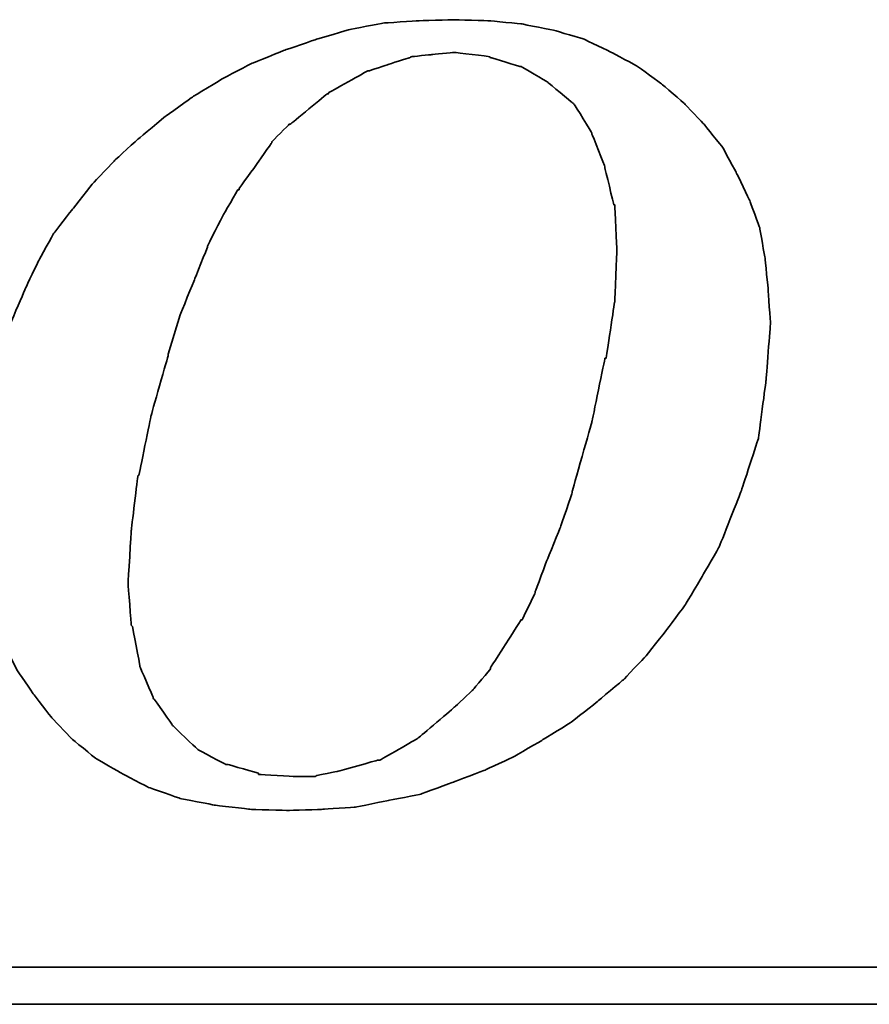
# Model space of a CAD drawing. Extents: x 158 to 713, y 26 to 428.
# Tile 35 of 50: x 680.65 to 683.08, y 88.39 to 91.2. Entities that reach past the tile are written whole.
import ezdxf

# ---------------------------------------------------------------- set-up
doc = ezdxf.new("R2010")
doc.units = 0
doc.header["$MEASUREMENT"] = 0
doc.layers.add('DIM', color=4, linetype='CONTINUOUS')
doc.layers.add('layer 1', color=7, linetype='CONTINUOUS')

# ---------------------------------------------------------------- blocks, each defined once
blk = doc.blocks.new('TBI MOTION logo(完整正式版)')
at = {"layer": 'layer 1', "color": 22, "lineweight": 35}
for points, knots in [([(-11.34375, -6.98375), (-11.34375, -6.98375), (-10.91375, -7.43875), (-10.91375, -7.43875), (-10.91375, -7.43875), (-10.91375, -7.43875), (-10.38625, -7.87125), (-10.38625, -7.87125), (-10.38625, -7.87125), (-10.38625, -7.87125), (-9.81125, -8.20375), (-9.81125, -8.20375), (-9.81125, -8.20375), (-9.81125, -8.20375), (-9.21125, -8.51875), (-9.21125, -8.51875), (-9.21125, -8.51875), (-9.21125, -8.51875), (-8.51625, -8.75875), (-8.51625, -8.75875), (-8.51625, -8.75875), (-8.51625, -8.75875), (-7.77125, -8.90375), (-7.77125, -8.90375), (-7.77125, -8.90375), (-7.77125, -8.90375), (-6.97875, -8.99875), (-6.97875, -8.99875), (-6.97875, -8.99875), (-6.97875, -8.99875), (-6.14125, -9.02375), (-6.14125, -9.02375), (-6.14125, -9.02375), (-6.14125, -9.02375), (-5.37125, -8.99875), (-5.37125, -8.99875), (-5.37125, -8.99875), (-5.37125, -8.99875), (-4.65375, -8.94875), (-4.65375, -8.94875), (-4.65375, -8.94875), (-4.65375, -8.94875), (-3.93375, -8.80625), (-3.93375, -8.80625), (-3.93375, -8.80625), (-3.93375, -8.80625), (-3.21375, -8.66375), (-3.21375, -8.66375), (-3.21375, -8.66375), (-3.21375, -8.66375), (-2.49375, -8.39875), (-2.49375, -8.39875), (-2.49375, -8.39875), (-2.49375, -8.39875), (-1.79875, -8.13375), (-1.79875, -8.13375), (-1.79875, -8.13375), (-1.79875, -8.13375), (-1.17375, -7.84375), (-1.17375, -7.84375), (-1.17375, -7.84375), (-1.17375, -7.84375), (-0.52375, -7.46375), (-0.52375, -7.46375), (-0.52375, -7.46375), (-0.52375, -7.46375), (0.10124, -7.07875), (0.10124, -7.07875), (0.10124, -7.07875), (0.10124, -7.07875), (0.67625, -6.62375), (0.67625, -6.62375), (0.67625, -6.62375), (0.67625, -6.62375), (1.24874, -6.14375), (1.24874, -6.14375), (1.24874, -6.14375), (1.24874, -6.14375), (1.72874, -5.64125), (1.72874, -5.64125), (1.72874, -5.64125), (1.72874, -5.64125), (2.18624, -5.06375), (2.18624, -5.06375), (2.18624, -5.06375), (2.18624, -5.06375), (2.61625, -4.48874), (2.61625, -4.48874), (2.61625, -4.48874), (2.61625, -4.48874), (3.00125, -3.83874), (3.00125, -3.83874), (3.00125, -3.83874), (3.00125, -3.83874), (3.36124, -3.21374), (3.36124, -3.21374), (3.36124, -3.21374), (3.36124, -3.21374), (3.84374, -1.99125), (3.84374, -1.99125), (3.84374, -1.99125), (3.84374, -1.99125), (4.22625, -0.81875), (4.22625, -0.81875), (4.22625, -0.81875), (4.22625, -0.81875), (4.39125, 0.45624), (4.39125, 0.45624), (4.39125, 0.45624), (4.39125, 0.45624), (4.48874, 1.70124), (4.48874, 1.70124), (4.48874, 1.70124), (4.48874, 1.70124), (4.43874, 2.44625), (4.43874, 2.44625), (4.43874, 2.44625), (4.43874, 2.44625), (4.36874, 3.14125), (4.36874, 3.14125), (4.36874, 3.14125), (4.36874, 3.14125), (4.25125, 3.81125), (4.25125, 3.81125), (4.25125, 3.81125), (4.25125, 3.81125), (4.03124, 4.41125), (4.03124, 4.41125), (4.03124, 4.41125), (4.03124, 4.41125), (3.74374, 5.01125), (3.74374, 5.01125), (3.74374, 5.01125), (3.74374, 5.01125), (3.43124, 5.58875), (3.43124, 5.58875), (3.43124, 5.58875), (3.43124, 5.58875), (3.02625, 6.09125), (3.02625, 6.09125), (3.02625, 6.09125), (3.02625, 6.09125), (2.59374, 6.54875), (2.59374, 6.54875), (2.59374, 6.54875), (2.59374, 6.54875), (2.09124, 6.98125), (2.09124, 6.98125), (2.09124, 6.98125), (2.09124, 6.98125), (1.56124, 7.36625), (1.56124, 7.36625), (1.56124, 7.36625), (1.56124, 7.36625), (0.98624, 7.67625), (0.98624, 7.67625), (0.98624, 7.67625), (0.98624, 7.67625), (0.38624, 7.96375), (0.38624, 7.96375), (0.38624, 7.96375), (0.38624, 7.96375), (-0.25875, 8.15625), (-0.25875, 8.15625), (-0.25875, 8.15625), (-0.25875, 8.15625), (-0.98125, 8.30125), (-0.98125, 8.30125), (-0.98125, 8.30125), (-0.98125, 8.30125), (-1.70124, 8.37125), (-1.70124, 8.37125), (-1.70124, 8.37125), (-1.70124, 8.37125), (-2.49375, 8.39624), (-2.49375, 8.39624), (-2.49375, 8.39624), (-2.49375, 8.39624), (-3.28625, 8.37125), (-3.28625, 8.37125), (-3.28625, 8.37125), (-3.28625, 8.37125), (-4.05125, 8.32125), (-4.05125, 8.32125), (-4.05125, 8.32125), (-4.05125, 8.32125), (-4.77375, 8.18125), (-4.77375, 8.18125), (-4.77375, 8.18125), (-4.77375, 8.18125), (-5.51625, 7.96375), (-5.51625, 7.96375), (-5.51625, 7.96375), (-5.51625, 7.96375), (-6.21125, 7.72625), (-6.21125, 7.72625), (-6.21125, 7.72625), (-6.21125, 7.72625), (-6.92875, 7.43625), (-6.92875, 7.43625), (-6.92875, 7.43625), (-6.92875, 7.43625), (-7.57875, 7.10125), (-7.57875, 7.10125), (-7.57875, 7.10125), (-7.57875, 7.10125), (-8.24875, 6.69125), (-8.24875, 6.69125), (-8.24875, 6.69125), (-8.24875, 6.69125), (-8.84875, 6.26125), (-8.84875, 6.26125), (-8.84875, 6.26125), (-8.84875, 6.26125), (-9.42625, 5.78125), (-9.42625, 5.78125), (-9.42625, 5.78125), (-9.42625, 5.78125), (-9.95375, 5.30125), (-9.95375, 5.30125), (-9.95375, 5.30125), (-9.95375, 5.30125), (-10.43375, 4.79624), (-10.43375, 4.79624), (-10.43375, 4.79624), (-10.43375, 4.79624), (-10.88875, 4.22125), (-10.88875, 4.22125), (-10.88875, 4.22125), (-10.88875, 4.22125), (-11.29875, 3.69375), (-11.29875, 3.69375), (-11.29875, 3.69375), (-11.29875, 3.69375), (-11.63375, 3.09125), (-11.63375, 3.09125), (-11.63375, 3.09125), (-11.63375, 3.09125), (-11.91875, 2.49625), (-11.91875, 2.49625), (-11.91875, 2.49625), (-11.91875, 2.49625), (-12.44875, 1.24625), (-12.44875, 1.24625), (-12.44875, 1.24625), (-12.44875, 1.24625), (-12.80875, 0.06874), (-12.80875, 0.06874), (-12.80875, 0.06874), (-12.80875, 0.06874), (-12.99875, -1.07875), (-12.99875, -1.07875), (-12.99875, -1.07875), (-12.99875, -1.07875), (-13.09375, -2.18375), (-13.09375, -2.18375), (-13.09375, -2.18375), (-13.09375, -2.18375), (-13.04875, -2.85375), (-13.04875, -2.85375), (-13.04875, -2.85375), (-13.04875, -2.85375), (-12.97375, -3.50375), (-12.97375, -3.50375), (-12.97375, -3.50375), (-12.97375, -3.50375), (-12.95375, -3.50375), (-12.95375, -3.50375), (-12.95375, -3.50375), (-12.95375, -3.50375), (-12.85375, -4.17375), (-12.85375, -4.17375), (-12.85375, -4.17375), (-12.85375, -4.17375), (-12.63875, -4.77624), (-12.63875, -4.77624), (-12.63875, -4.77624), (-12.63875, -4.77624), (-12.39875, -5.35125), (-12.39875, -5.35125), (-12.39875, -5.35125), (-12.39875, -5.35125), (-12.11375, -5.92875), (-12.11375, -5.92875), (-12.11375, -5.92875), (-12.11375, -5.92875), (-11.75375, -6.45375), (-11.75375, -6.45375), (-11.75375, -6.45375), (-11.75375, -6.45375), (-11.34375, -6.98375), (-11.34375, -6.98375)], [0, 0, 0, 0, 0.01369863, 0.01369863, 0.01369863, 0.01369864, 0.02739726, 0.02739726, 0.02739726, 0.02739727, 0.04109589, 0.04109589, 0.04109589, 0.0410959, 0.05479452, 0.05479452, 0.05479452, 0.05479453, 0.06849315, 0.06849315, 0.06849315, 0.06849316, 0.08219178, 0.08219178, 0.08219178, 0.08219179, 0.09589041, 0.09589041, 0.09589041, 0.09589042, 0.10958904, 0.10958904, 0.10958904, 0.10958905, 0.12328767, 0.12328767, 0.12328767, 0.12328768, 0.1369863, 0.1369863, 0.1369863, 0.13698631, 0.15068493, 0.15068493, 0.15068493, 0.15068494, 0.16438356, 0.16438356, 0.16438356, 0.16438357, 0.17808219, 0.17808219, 0.17808219, 0.1780822, 0.19178082, 0.19178082, 0.19178082, 0.19178083, 0.20547945, 0.20547945, 0.20547945, 0.20547946, 0.21917808, 0.21917808, 0.21917808, 0.21917809, 0.23287671, 0.23287671, 0.23287671, 0.23287672, 0.24657534, 0.24657534, 0.24657534, 0.24657535, 0.26027397, 0.26027397, 0.26027397, 0.26027398, 0.2739726, 0.2739726, 0.2739726, 0.27397261, 0.28767123, 0.28767123, 0.28767123, 0.28767124, 0.30136986, 0.30136986, 0.30136986, 0.30136987, 0.31506849, 0.31506849, 0.31506849, 0.3150685, 0.32876712, 0.32876712, 0.32876712, 0.32876713, 0.34246575, 0.34246575, 0.34246575, 0.34246576, 0.35616438, 0.35616438, 0.35616438, 0.35616439, 0.36986301, 0.36986301, 0.36986301, 0.36986302, 0.38356164, 0.38356164, 0.38356164, 0.38356165, 0.39726027, 0.39726027, 0.39726027, 0.39726028, 0.4109589, 0.4109589, 0.4109589, 0.41095891, 0.42465753, 0.42465753, 0.42465753, 0.42465754, 0.43835616, 0.43835616, 0.43835616, 0.43835617, 0.45205479, 0.45205479, 0.45205479, 0.4520548, 0.46575342, 0.46575342, 0.46575342, 0.46575343, 0.47945205, 0.47945205, 0.47945205, 0.47945206, 0.49315068, 0.49315068, 0.49315068, 0.49315069, 0.50684932, 0.50684932, 0.50684932, 0.50684933, 0.52054795, 0.52054795, 0.52054795, 0.52054796, 0.53424658, 0.53424658, 0.53424658, 0.53424659, 0.54794521, 0.54794521, 0.54794521, 0.54794522, 0.56164384, 0.56164384, 0.56164384, 0.56164385, 0.57534247, 0.57534247, 0.57534247, 0.57534248, 0.5890411, 0.5890411, 0.5890411, 0.58904111, 0.60273973, 0.60273973, 0.60273973, 0.60273974, 0.61643836, 0.61643836, 0.61643836, 0.61643837, 0.63013699, 0.63013699, 0.63013699, 0.630137, 0.64383562, 0.64383562, 0.64383562, 0.64383563, 0.65753425, 0.65753425, 0.65753425, 0.65753426, 0.67123288, 0.67123288, 0.67123288, 0.67123289, 0.68493151, 0.68493151, 0.68493151, 0.68493152, 0.69863014, 0.69863014, 0.69863014, 0.69863015, 0.71232877, 0.71232877, 0.71232877, 0.71232878, 0.7260274, 0.7260274, 0.7260274, 0.72602741, 0.73972603, 0.73972603, 0.73972603, 0.73972604, 0.75342466, 0.75342466, 0.75342466, 0.75342467, 0.76712329, 0.76712329, 0.76712329, 0.7671233, 0.78082192, 0.78082192, 0.78082192, 0.78082193, 0.79452055, 0.79452055, 0.79452055, 0.79452056, 0.80821918, 0.80821918, 0.80821918, 0.80821919, 0.82191781, 0.82191781, 0.82191781, 0.82191782, 0.83561644, 0.83561644, 0.83561644, 0.83561645, 0.84931507, 0.84931507, 0.84931507, 0.84931508, 0.8630137, 0.8630137, 0.8630137, 0.86301371, 0.87671233, 0.87671233, 0.87671233, 0.87671234, 0.89041096, 0.89041096, 0.89041096, 0.89041097, 0.90410959, 0.90410959, 0.90410959, 0.9041096, 0.91780822, 0.91780822, 0.91780822, 0.91780823, 0.93150685, 0.93150685, 0.93150685, 0.93150686, 0.94520548, 0.94520548, 0.94520548, 0.94520549, 0.95890411, 0.95890411, 0.95890411, 0.95890412, 0.97260274, 0.97260274, 0.97260274, 0.97260275, 0.98630137, 0.98630137, 0.98630137, 0.98630138, 1, 1, 1, 1]), ([(-8.77875, 1.03124), (-8.77875, 1.03124), (-8.51625, 1.89625), (-8.51625, 1.89625), (-8.51625, 1.89625), (-8.51625, 1.89625), (-8.20375, 2.66375), (-8.20375, 2.66375), (-8.20375, 2.66375), (-8.20375, 2.66375), (-7.91625, 3.38125), (-7.91625, 3.38125), (-7.91625, 3.38125), (-7.91625, 3.38125), (-7.91625, 3.40624), (-7.91625, 3.40624), (-7.91625, 3.40624), (-7.91625, 3.40624), (-7.57875, 4.07624), (-7.57875, 4.07624), (-7.57875, 4.07624), (-7.57875, 4.07624), (-7.24375, 4.65125), (-7.24375, 4.65125), (-7.24375, 4.65125), (-7.24375, 4.65125), (-7.21875, 4.65125), (-7.21875, 4.65125), (-7.21875, 4.65125), (-7.21875, 4.65125), (-7.21875, 4.67624), (-7.21875, 4.67624), (-7.21875, 4.67624), (-7.21875, 4.67624), (-6.83625, 5.20375), (-6.83625, 5.20375), (-6.83625, 5.20375), (-6.83625, 5.20375), (-6.49875, 5.68625), (-6.49875, 5.68625), (-6.49875, 5.68625), (-6.49875, 5.68625), (-6.49875, 5.70625), (-6.49875, 5.70625), (-6.49875, 5.70625), (-6.49875, 5.70625), (-6.11625, 6.09125), (-6.11625, 6.09125), (-6.11625, 6.09125), (-6.11625, 6.09125), (-6.09125, 6.09125), (-6.09125, 6.09125), (-6.09125, 6.09125), (-6.09125, 6.09125), (-5.27375, 6.76625), (-5.27375, 6.76625), (-5.27375, 6.76625), (-5.27375, 6.76625), (-5.24875, 6.76625), (-5.24875, 6.76625), (-5.24875, 6.76625), (-5.24875, 6.76625), (-5.24875, 6.78625), (-5.24875, 6.78625), (-5.24875, 6.78625), (-5.24875, 6.78625), (-4.38875, 7.26624), (-4.38875, 7.26624), (-4.38875, 7.26624), (-4.38875, 7.26624), (-4.36125, 7.26624), (-4.36125, 7.26624), (-4.36125, 7.26624), (-4.36125, 7.26624), (-3.93375, 7.41125), (-3.93375, 7.41125), (-3.93375, 7.41125), (-3.93375, 7.41125), (-3.47375, 7.55625), (-3.47375, 7.55625), (-3.47375, 7.55625), (-3.47375, 7.55625), (-3.45375, 7.55625), (-3.45375, 7.55625), (-3.45375, 7.55625), (-3.45375, 7.55625), (-3.42875, 7.58124), (-3.42875, 7.58124), (-3.42875, 7.58124), (-3.42875, 7.58124), (-2.97375, 7.62625), (-2.97375, 7.62625), (-2.97375, 7.62625), (-2.97375, 7.62625), (-2.49375, 7.67625), (-2.49375, 7.67625), (-2.49375, 7.67625), (-2.49375, 7.67625), (-2.46875, 7.67625), (-2.46875, 7.67625), (-2.46875, 7.67625), (-2.46875, 7.67625), (-1.70124, 7.58124), (-1.70124, 7.58124), (-1.70124, 7.58124), (-1.70124, 7.58124), (-1.67875, 7.55625), (-1.67875, 7.55625), (-1.67875, 7.55625), (-1.67875, 7.55625), (-1.65375, 7.55625), (-1.65375, 7.55625), (-1.65375, 7.55625), (-1.65375, 7.55625), (-1.03125, 7.36625), (-1.03125, 7.36625), (-1.03125, 7.36625), (-1.03125, 7.36625), (-1.00625, 7.36625), (-1.00625, 7.36625), (-1.00625, 7.36625), (-1.00625, 7.36625), (-0.43124, 7.02624), (-0.43124, 7.02624), (-0.43124, 7.02624), (-0.43124, 7.02624), (-0.40625, 7.00624), (-0.40625, 7.00624), (-0.40625, 7.00624), (-0.40625, 7.00624), (0.12124, 6.57124), (0.12124, 6.57124), (0.12124, 6.57124), (0.12124, 6.57124), (0.14624, 6.54875), (0.14624, 6.54875), (0.14624, 6.54875), (0.14624, 6.54875), (0.17124, 6.52375), (0.17124, 6.52375), (0.17124, 6.52375), (0.17124, 6.52375), (0.55625, 5.89875), (0.55625, 5.89875), (0.55625, 5.89875), (0.55625, 5.89875), (0.55625, 5.87625), (0.55625, 5.87625), (0.55625, 5.87625), (0.55625, 5.87625), (0.84124, 5.15625), (0.84124, 5.15625), (0.84124, 5.15625), (0.84124, 5.15625), (0.84124, 5.13125), (0.84124, 5.13125), (0.84124, 5.13125), (0.84124, 5.13125), (1.03624, 4.31875), (1.03624, 4.31875), (1.03624, 4.31875), (1.03624, 4.31875), (1.05624, 4.31875), (1.05624, 4.31875), (1.05624, 4.31875), (1.05624, 4.31875), (1.05624, 4.29125), (1.05624, 4.29125), (1.05624, 4.29125), (1.05624, 4.29125), (1.10625, 3.33125), (1.10625, 3.33125), (1.10625, 3.33125), (1.10625, 3.33125), (1.10625, 3.30875), (1.10625, 3.30875), (1.10625, 3.30875), (1.10625, 3.30875), (1.05624, 2.20624), (1.05624, 2.20624), (1.05624, 2.20624), (1.05624, 2.20624), (1.05624, 2.18124), (1.05624, 2.18124), (1.05624, 2.18124), (1.05624, 2.18124), (0.86624, 0.93624), (0.86624, 0.93624), (0.86624, 0.93624), (0.86624, 0.93624), (0.84124, 0.93624), (0.84124, 0.93624), (0.84124, 0.93624), (0.84124, 0.93624), (0.55625, -0.45874), (0.55625, -0.45874), (0.55625, -0.45874), (0.55625, -0.45874), (0.12124, -1.99125), (0.12124, -1.99125), (0.12124, -1.99125), (0.12124, -1.99125), (0.12124, -2.01874), (0.12124, -2.01874), (0.12124, -2.01874), (0.12124, -2.01874), (-0.13874, -2.78375), (-0.13874, -2.78375), (-0.13874, -2.78375), (-0.13874, -2.78375), (-0.43124, -3.50375), (-0.43124, -3.50375), (-0.43124, -3.50375), (-0.43124, -3.50375), (-0.69375, -4.19875), (-0.69375, -4.19875), (-0.69375, -4.19875), (-0.69375, -4.19875), (-0.69375, -4.22375), (-0.69375, -4.22375), (-0.69375, -4.22375), (-0.69375, -4.22375), (-0.98125, -4.82374), (-0.98125, -4.82374), (-0.98125, -4.82374), (-0.98125, -4.82374), (-1.00625, -4.82374), (-1.00625, -4.82374), (-1.00625, -4.82374), (-1.00625, -4.82374), (-1.33875, -5.35125), (-1.33875, -5.35125), (-1.33875, -5.35125), (-1.33875, -5.35125), (-1.67875, -5.87875), (-1.67875, -5.87875), (-1.67875, -5.87875), (-1.67875, -5.87875), (-1.67875, -5.90375), (-1.67875, -5.90375), (-1.67875, -5.90375), (-1.67875, -5.90375), (-2.05875, -6.35875), (-2.05875, -6.35875), (-2.05875, -6.35875), (-2.05875, -6.35875), (-2.08375, -6.38375), (-2.08375, -6.38375), (-2.08375, -6.38375), (-2.08375, -6.38375), (-2.46875, -6.74375), (-2.46875, -6.74375), (-2.46875, -6.74375), (-2.46875, -6.74375), (-3.25875, -7.41625), (-3.25875, -7.41625), (-3.25875, -7.41625), (-3.25875, -7.41625), (-3.28625, -7.43875), (-3.28625, -7.43875), (-3.28625, -7.43875), (-3.28625, -7.43875), (-4.12375, -7.91875), (-4.12375, -7.91875), (-4.12375, -7.91875), (-4.12375, -7.91875), (-4.14875, -7.91875), (-4.14875, -7.91875), (-4.14875, -7.91875), (-4.14875, -7.91875), (-4.17125, -7.91875), (-4.17125, -7.91875), (-4.17125, -7.91875), (-4.17125, -7.91875), (-5.03375, -8.15875), (-5.03375, -8.15875), (-5.03375, -8.15875), (-5.03375, -8.15875), (-5.51625, -8.25625), (-5.51625, -8.25625), (-5.51625, -8.25625), (-5.51625, -8.25625), (-5.54125, -8.27875), (-5.54125, -8.27875), (-5.54125, -8.27875), (-5.54125, -8.27875), (-5.56375, -8.27875), (-5.56375, -8.27875), (-5.56375, -8.27875), (-5.56375, -8.27875), (-5.99625, -8.27875), (-5.99625, -8.27875), (-5.99625, -8.27875), (-5.99625, -8.27875), (-6.76375, -8.23125), (-6.76375, -8.23125), (-6.76375, -8.23125), (-6.76375, -8.23125), (-6.78875, -8.23125), (-6.78875, -8.23125), (-6.78875, -8.23125), (-6.78875, -8.23125), (-6.78875, -8.20375), (-6.78875, -8.20375), (-6.78875, -8.20375), (-6.78875, -8.20375), (-7.45875, -8.01375), (-7.45875, -8.01375), (-7.45875, -8.01375), (-7.45875, -8.01375), (-7.48375, -8.01375), (-7.48375, -8.01375), (-7.48375, -8.01375), (-7.48375, -8.01375), (-7.50875, -8.01375), (-7.50875, -8.01375), (-7.50875, -8.01375), (-7.50875, -8.01375), (-8.13125, -7.67875), (-8.13125, -7.67875), (-8.13125, -7.67875), (-8.13125, -7.67875), (-8.15625, -7.65375), (-8.15625, -7.65375), (-8.15625, -7.65375), (-8.15625, -7.65375), (-8.65875, -7.17375), (-8.65875, -7.17375), (-8.65875, -7.17375), (-8.65875, -7.17375), (-8.68375, -7.14875), (-8.68375, -7.14875), (-8.68375, -7.14875), (-8.68375, -7.14875), (-9.08875, -6.57375), (-9.08875, -6.57375), (-9.08875, -6.57375), (-9.08875, -6.57375), (-9.11375, -6.54875), (-9.11375, -6.54875), (-9.11375, -6.54875), (-9.11375, -6.54875), (-9.11375, -6.52875), (-9.11375, -6.52875), (-9.11375, -6.52875), (-9.11375, -6.52875), (-9.40375, -5.85375), (-9.40375, -5.85375), (-9.40375, -5.85375), (-9.40375, -5.85375), (-9.40375, -5.82875), (-9.40375, -5.82875), (-9.40375, -5.82875), (-9.40375, -5.82875), (-9.56875, -4.96875), (-9.56875, -4.96875), (-9.56875, -4.96875), (-9.56875, -4.96875), (-9.59375, -4.94375), (-9.59375, -4.94375), (-9.59375, -4.94375), (-9.59375, -4.94375), (-9.66375, -4.03375), (-9.66375, -4.03375), (-9.66375, -4.03375), (-9.66375, -4.03375), (-9.66375, -4.00875), (-9.66375, -4.00875), (-9.66375, -4.00875), (-9.66375, -4.00875), (-9.59375, -2.85375), (-9.59375, -2.85375), (-9.59375, -2.85375), (-9.59375, -2.85375), (-9.45125, -1.65875), (-9.45125, -1.65875), (-9.45125, -1.65875), (-9.45125, -1.65875), (-9.42625, -1.63375), (-9.42625, -1.63375), (-9.42625, -1.63375), (-9.42625, -1.63375), (-9.16125, -0.33875), (-9.16125, -0.33875), (-9.16125, -0.33875), (-9.16125, -0.33875), (-8.77875, 1.00624), (-8.77875, 1.00624), (-8.77875, 1.00624), (-8.77875, 1.00624), (-8.77875, 1.03124), (-8.77875, 1.03124)], [0, 0, 0, 0, 0.01020408, 0.01020408, 0.01020408, 0.01020409, 0.02040816, 0.02040816, 0.02040816, 0.02040817, 0.03061224, 0.03061224, 0.03061224, 0.03061225, 0.04081633, 0.04081633, 0.04081633, 0.04081634, 0.05102041, 0.05102041, 0.05102041, 0.05102042, 0.06122449, 0.06122449, 0.06122449, 0.0612245, 0.07142857, 0.07142857, 0.07142857, 0.07142858, 0.08163265, 0.08163265, 0.08163265, 0.08163266, 0.09183673, 0.09183673, 0.09183673, 0.09183674, 0.10204082, 0.10204082, 0.10204082, 0.10204083, 0.1122449, 0.1122449, 0.1122449, 0.11224491, 0.12244898, 0.12244898, 0.12244898, 0.12244899, 0.13265306, 0.13265306, 0.13265306, 0.13265307, 0.14285714, 0.14285714, 0.14285714, 0.14285715, 0.15306122, 0.15306122, 0.15306122, 0.15306123, 0.16326531, 0.16326531, 0.16326531, 0.16326532, 0.17346939, 0.17346939, 0.17346939, 0.1734694, 0.18367347, 0.18367347, 0.18367347, 0.18367348, 0.19387755, 0.19387755, 0.19387755, 0.19387756, 0.20408163, 0.20408163, 0.20408163, 0.20408164, 0.21428571, 0.21428571, 0.21428571, 0.21428572, 0.2244898, 0.2244898, 0.2244898, 0.22448981, 0.23469388, 0.23469388, 0.23469388, 0.23469389, 0.24489796, 0.24489796, 0.24489796, 0.24489797, 0.25510204, 0.25510204, 0.25510204, 0.25510205, 0.26530612, 0.26530612, 0.26530612, 0.26530613, 0.2755102, 0.2755102, 0.2755102, 0.27551021, 0.28571429, 0.28571429, 0.28571429, 0.2857143, 0.29591837, 0.29591837, 0.29591837, 0.29591838, 0.30612245, 0.30612245, 0.30612245, 0.30612246, 0.31632653, 0.31632653, 0.31632653, 0.31632654, 0.32653061, 0.32653061, 0.32653061, 0.32653062, 0.33673469, 0.33673469, 0.33673469, 0.3367347, 0.34693878, 0.34693878, 0.34693878, 0.34693879, 0.35714286, 0.35714286, 0.35714286, 0.35714287, 0.36734694, 0.36734694, 0.36734694, 0.36734695, 0.37755102, 0.37755102, 0.37755102, 0.37755103, 0.3877551, 0.3877551, 0.3877551, 0.38775511, 0.39795918, 0.39795918, 0.39795918, 0.39795919, 0.40816327, 0.40816327, 0.40816327, 0.40816328, 0.41836735, 0.41836735, 0.41836735, 0.41836736, 0.42857143, 0.42857143, 0.42857143, 0.42857144, 0.43877551, 0.43877551, 0.43877551, 0.43877552, 0.44897959, 0.44897959, 0.44897959, 0.4489796, 0.45918367, 0.45918367, 0.45918367, 0.45918368, 0.46938776, 0.46938776, 0.46938776, 0.46938777, 0.47959184, 0.47959184, 0.47959184, 0.47959185, 0.48979592, 0.48979592, 0.48979592, 0.48979593, 0.5, 0.5, 0.5, 0.50000001, 0.51020408, 0.51020408, 0.51020408, 0.51020409, 0.52040816, 0.52040816, 0.52040816, 0.52040817, 0.53061224, 0.53061224, 0.53061224, 0.53061225, 0.54081633, 0.54081633, 0.54081633, 0.54081634, 0.55102041, 0.55102041, 0.55102041, 0.55102042, 0.56122449, 0.56122449, 0.56122449, 0.5612245, 0.57142857, 0.57142857, 0.57142857, 0.57142858, 0.58163265, 0.58163265, 0.58163265, 0.58163266, 0.59183673, 0.59183673, 0.59183673, 0.59183674, 0.60204082, 0.60204082, 0.60204082, 0.60204083, 0.6122449, 0.6122449, 0.6122449, 0.61224491, 0.62244898, 0.62244898, 0.62244898, 0.62244899, 0.63265306, 0.63265306, 0.63265306, 0.63265307, 0.64285714, 0.64285714, 0.64285714, 0.64285715, 0.65306122, 0.65306122, 0.65306122, 0.65306123, 0.66326531, 0.66326531, 0.66326531, 0.66326532, 0.67346939, 0.67346939, 0.67346939, 0.6734694, 0.68367347, 0.68367347, 0.68367347, 0.68367348, 0.69387755, 0.69387755, 0.69387755, 0.69387756, 0.70408163, 0.70408163, 0.70408163, 0.70408164, 0.71428571, 0.71428571, 0.71428571, 0.71428572, 0.7244898, 0.7244898, 0.7244898, 0.72448981, 0.73469388, 0.73469388, 0.73469388, 0.73469389, 0.74489796, 0.74489796, 0.74489796, 0.74489797, 0.75510204, 0.75510204, 0.75510204, 0.75510205, 0.76530612, 0.76530612, 0.76530612, 0.76530613, 0.7755102, 0.7755102, 0.7755102, 0.77551021, 0.78571429, 0.78571429, 0.78571429, 0.7857143, 0.79591837, 0.79591837, 0.79591837, 0.79591838, 0.80612245, 0.80612245, 0.80612245, 0.80612246, 0.81632653, 0.81632653, 0.81632653, 0.81632654, 0.82653061, 0.82653061, 0.82653061, 0.82653062, 0.83673469, 0.83673469, 0.83673469, 0.8367347, 0.84693878, 0.84693878, 0.84693878, 0.84693879, 0.85714286, 0.85714286, 0.85714286, 0.85714287, 0.86734694, 0.86734694, 0.86734694, 0.86734695, 0.87755102, 0.87755102, 0.87755102, 0.87755103, 0.8877551, 0.8877551, 0.8877551, 0.88775511, 0.89795918, 0.89795918, 0.89795918, 0.89795919, 0.90816327, 0.90816327, 0.90816327, 0.90816328, 0.91836735, 0.91836735, 0.91836735, 0.91836736, 0.92857143, 0.92857143, 0.92857143, 0.92857144, 0.93877551, 0.93877551, 0.93877551, 0.93877552, 0.94897959, 0.94897959, 0.94897959, 0.9489796, 0.95918367, 0.95918367, 0.95918367, 0.95918368, 0.96938776, 0.96938776, 0.96938776, 0.96938777, 0.97959184, 0.97959184, 0.97959184, 0.97959185, 0.98979592, 0.98979592, 0.98979592, 0.98979593, 1, 1, 1, 1]), ([(75.90875, -9.47875), (75.90875, -9.47875), (75.90875, -12.28625), (75.90875, -12.28625), (75.90875, -12.28625), (75.90875, -12.28625), (75.90875, -12.47875), (75.90875, -12.47875), (75.90875, -12.47875), (75.90875, -12.47875), (75.71625, -12.47875), (75.71625, -12.47875), (75.71625, -12.47875), (75.71625, -12.47875), (-88.32875, -12.47875), (-88.32875, -12.47875), (-88.32875, -12.47875), (-88.32875, -12.47875), (-88.32875, -13.29375), (-88.32875, -13.29375), (-88.32875, -13.29375), (-88.32875, -13.29375), (82.89125, -13.29375), (82.89125, -13.29375), (82.89125, -13.29375), (82.89125, -13.29375), (75.90875, -9.47875), (75.90875, -9.47875)], [0, 0, 0, 0, 0.14285714, 0.14285714, 0.14285714, 0.14285715, 0.28571429, 0.28571429, 0.28571429, 0.2857143, 0.42857143, 0.42857143, 0.42857143, 0.42857144, 0.57142857, 0.57142857, 0.57142857, 0.57142858, 0.71428571, 0.71428571, 0.71428571, 0.71428572, 0.85714286, 0.85714286, 0.85714286, 0.85714287, 1, 1, 1, 1])]:
    blk.add_open_spline(points, degree=3, knots=knots, dxfattribs=at)

msp = doc.modelspace()

# ---------------------------------------------------------------- block references
at = {"layer": 'DIM', "xscale": 0.1295999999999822, "yscale": 0.1295999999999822, "zscale": 0.1295999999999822}
msp.add_blockref('TBI MOTION logo(完整正式版)', (682.2127, 90.1096), dxfattribs=at)

doc.saveas('drawing.dxf')
